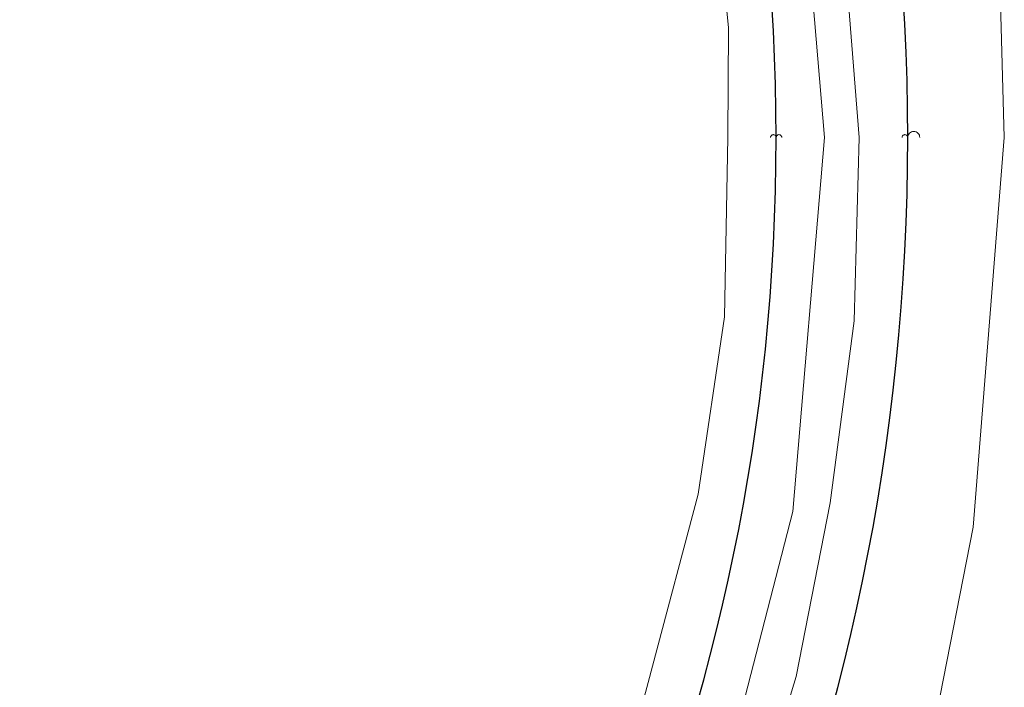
# Model space of a CAD drawing. Header units: inches. Extents: x 0 to 612, y 155 to 655.
# Tile 120 of 138: x 155 to 166, y 371 to 378. Entities that reach past the tile are written whole.
import ezdxf

# ---------------------------------------------------------------- set-up
doc = ezdxf.new("R2010")
doc.units = ezdxf.units.IN
doc.header["$MEASUREMENT"] = 0
doc.layers.add('Layer 1', color=7, linetype='Continuous')

# ---------------------------------------------------------------- blocks, each defined once
blk = doc.blocks.new('block 1466')
at = {"layer": 'Layer 1', "lineweight": 0}
for points in [[(163.097, 376.958)], [(163.097, 376.953)]]:
    blk.add_lwpolyline(points, dxfattribs=at)
blk.add_open_spline([(163.097, 376.953), (163.097, 376.953), (163.097, 376.958), (163.097, 376.958), (163.097, 376.958), (163.097, 376.953), (163.097, 376.953)], degree=3, knots=[0, 0, 0, 0, 1, 1, 1, 2, 2, 2, 2], dxfattribs=at)
blk = doc.blocks.new('block 1467')
at = {"layer": 'Layer 1', "lineweight": 0}
for points in [[(163.097, 376.958)], [(163.099, 376.964)]]:
    blk.add_lwpolyline(points, dxfattribs=at)
blk.add_open_spline([(163.097, 376.958), (163.097, 376.958), (163.099, 376.964), (163.099, 376.964), (163.099, 376.964), (163.097, 376.958), (163.097, 376.958)], degree=3, knots=[0, 0, 0, 0, 1, 1, 1, 2, 2, 2, 2], dxfattribs=at)
blk = doc.blocks.new('block 1468')
at = {"layer": 'Layer 1', "lineweight": 0}
for points in [[(163.099, 376.964)], [(163.101, 376.969)]]:
    blk.add_lwpolyline(points, dxfattribs=at)
blk.add_open_spline([(163.099, 376.964), (163.099, 376.964), (163.101, 376.969), (163.101, 376.969), (163.101, 376.969), (163.099, 376.964), (163.099, 376.964)], degree=3, knots=[0, 0, 0, 0, 1, 1, 1, 2, 2, 2, 2], dxfattribs=at)
blk = doc.blocks.new('block 1469')
at = {"layer": 'Layer 1', "lineweight": 0}
for points in [[(163.101, 376.969)], [(163.105, 376.974)]]:
    blk.add_lwpolyline(points, dxfattribs=at)
blk.add_open_spline([(163.101, 376.969), (163.101, 376.969), (163.105, 376.974), (163.105, 376.974), (163.105, 376.974), (163.101, 376.969), (163.101, 376.969)], degree=3, knots=[0, 0, 0, 0, 1, 1, 1, 2, 2, 2, 2], dxfattribs=at)
blk = doc.blocks.new('block 1470')
at = {"layer": 'Layer 1', "lineweight": 0}
for points in [[(163.105, 376.974)], [(163.109, 376.977)]]:
    blk.add_lwpolyline(points, dxfattribs=at)
blk.add_open_spline([(163.105, 376.974), (163.105, 376.974), (163.109, 376.977), (163.109, 376.977), (163.109, 376.977), (163.105, 376.974), (163.105, 376.974)], degree=3, knots=[0, 0, 0, 0, 1, 1, 1, 2, 2, 2, 2], dxfattribs=at)
blk = doc.blocks.new('block 1471')
at = {"layer": 'Layer 1', "lineweight": 0}
for points in [[(163.109, 376.977)], [(163.114, 376.979)]]:
    blk.add_lwpolyline(points, dxfattribs=at)
blk.add_open_spline([(163.109, 376.977), (163.109, 376.977), (163.114, 376.979), (163.114, 376.979), (163.114, 376.979), (163.109, 376.977), (163.109, 376.977)], degree=3, knots=[0, 0, 0, 0, 1, 1, 1, 2, 2, 2, 2], dxfattribs=at)
blk = doc.blocks.new('block 1472')
at = {"layer": 'Layer 1', "lineweight": 0}
for points in [[(163.114, 376.979)], [(163.12, 376.98)]]:
    blk.add_lwpolyline(points, dxfattribs=at)
blk.add_open_spline([(163.114, 376.979), (163.114, 376.979), (163.12, 376.98), (163.12, 376.98), (163.12, 376.98), (163.114, 376.979), (163.114, 376.979)], degree=3, knots=[0, 0, 0, 0, 1, 1, 1, 2, 2, 2, 2], dxfattribs=at)
blk = doc.blocks.new('block 1473')
at = {"layer": 'Layer 1', "lineweight": 0}
for points in [[(163.12, 376.98)], [(163.125, 376.982)]]:
    blk.add_lwpolyline(points, dxfattribs=at)
blk.add_open_spline([(163.12, 376.98), (163.12, 376.98), (163.125, 376.982), (163.125, 376.982), (163.125, 376.982), (163.12, 376.98), (163.12, 376.98)], degree=3, knots=[0, 0, 0, 0, 1, 1, 1, 2, 2, 2, 2], dxfattribs=at)
blk = doc.blocks.new('block 1474')
at = {"layer": 'Layer 1', "lineweight": 0}
for points in [[(163.125, 376.982)], [(163.131, 376.98)]]:
    blk.add_lwpolyline(points, dxfattribs=at)
blk.add_open_spline([(163.125, 376.982), (163.125, 376.982), (163.131, 376.98), (163.131, 376.98), (163.131, 376.98), (163.125, 376.982), (163.125, 376.982)], degree=3, knots=[0, 0, 0, 0, 1, 1, 1, 2, 2, 2, 2], dxfattribs=at)
blk = doc.blocks.new('block 1475')
at = {"layer": 'Layer 1', "lineweight": 0}
for points in [[(163.131, 376.98)], [(163.135, 376.979)]]:
    blk.add_lwpolyline(points, dxfattribs=at)
blk.add_open_spline([(163.131, 376.98), (163.131, 376.98), (163.135, 376.979), (163.135, 376.979), (163.135, 376.979), (163.131, 376.98), (163.131, 376.98)], degree=3, knots=[0, 0, 0, 0, 1, 1, 1, 2, 2, 2, 2], dxfattribs=at)
blk = doc.blocks.new('block 1476')
at = {"layer": 'Layer 1', "lineweight": 0}
for points in [[(163.135, 376.979)], [(163.142, 376.977)]]:
    blk.add_lwpolyline(points, dxfattribs=at)
blk.add_open_spline([(163.135, 376.979), (163.135, 376.979), (163.142, 376.977), (163.142, 376.977), (163.142, 376.977), (163.135, 376.979), (163.135, 376.979)], degree=3, knots=[0, 0, 0, 0, 1, 1, 1, 2, 2, 2, 2], dxfattribs=at)
blk = doc.blocks.new('block 1477')
at = {"layer": 'Layer 1', "lineweight": 0}
for points in [[(163.142, 376.977)], [(163.146, 376.974)]]:
    blk.add_lwpolyline(points, dxfattribs=at)
blk.add_open_spline([(163.142, 376.977), (163.142, 376.977), (163.146, 376.974), (163.146, 376.974), (163.146, 376.974), (163.142, 376.977), (163.142, 376.977)], degree=3, knots=[0, 0, 0, 0, 1, 1, 1, 2, 2, 2, 2], dxfattribs=at)
blk = doc.blocks.new('block 1478')
at = {"layer": 'Layer 1', "lineweight": 0}
for points in [[(163.146, 376.974)], [(163.148, 376.969)]]:
    blk.add_lwpolyline(points, dxfattribs=at)
blk.add_open_spline([(163.146, 376.974), (163.146, 376.974), (163.148, 376.969), (163.148, 376.969), (163.148, 376.969), (163.146, 376.974), (163.146, 376.974)], degree=3, knots=[0, 0, 0, 0, 1, 1, 1, 2, 2, 2, 2], dxfattribs=at)
blk = doc.blocks.new('block 1479')
at = {"layer": 'Layer 1', "lineweight": 0}
for points in [[(163.148, 376.969)], [(163.151, 376.964)]]:
    blk.add_lwpolyline(points, dxfattribs=at)
blk.add_open_spline([(163.148, 376.969), (163.148, 376.969), (163.151, 376.964), (163.151, 376.964), (163.151, 376.964), (163.148, 376.969), (163.148, 376.969)], degree=3, knots=[0, 0, 0, 0, 1, 1, 1, 2, 2, 2, 2], dxfattribs=at)
blk = doc.blocks.new('block 1480')
at = {"layer": 'Layer 1', "lineweight": 0}
for points in [[(163.151, 376.964)], [(163.153, 376.958)]]:
    blk.add_lwpolyline(points, dxfattribs=at)
blk.add_open_spline([(163.151, 376.964), (163.151, 376.964), (163.153, 376.958), (163.153, 376.958), (163.153, 376.958), (163.151, 376.964), (163.151, 376.964)], degree=3, knots=[0, 0, 0, 0, 1, 1, 1, 2, 2, 2, 2], dxfattribs=at)
blk = doc.blocks.new('block 1481')
at = {"layer": 'Layer 1', "lineweight": 0}
for points in [[(163.153, 376.958)], [(163.154, 376.953)]]:
    blk.add_lwpolyline(points, dxfattribs=at)
blk.add_open_spline([(163.153, 376.958), (163.153, 376.958), (163.154, 376.953), (163.154, 376.953), (163.154, 376.953), (163.153, 376.958), (163.153, 376.958)], degree=3, knots=[0, 0, 0, 0, 1, 1, 1, 2, 2, 2, 2], dxfattribs=at)
blk = doc.blocks.new('block 1465')
at = {"layer": 'Layer 1'}
for name in ['block 1467', 'block 1466', 'block 1468', 'block 1469', 'block 1470', 'block 1471', 'block 1472', 'block 1473', 'block 1474', 'block 1475', 'block 1476', 'block 1477', 'block 1478', 'block 1479', 'block 1480', 'block 1481']:
    blk.add_blockref(name, (0, 0), dxfattribs=at)
blk = doc.blocks.new('block 1464')
at = {"layer": 'Layer 1'}
blk.add_blockref('block 1465', (0, 0), dxfattribs=at)
blk = doc.blocks.new('block 1495')
at = {"layer": 'Layer 1', "lineweight": 0}
for points in [[(162.553, 379.208)], [(162.663, 378.083)]]:
    blk.add_lwpolyline(points, dxfattribs=at)
blk.add_open_spline([(162.553, 379.208), (162.553, 379.208), (162.663, 378.083), (162.663, 378.083), (162.663, 378.083), (162.553, 379.208), (162.553, 379.208)], degree=3, knots=[0, 0, 0, 0, 1, 1, 1, 2, 2, 2, 2], dxfattribs=at)
blk = doc.blocks.new('block 1496')
at = {"layer": 'Layer 1', "lineweight": 0}
for points in [[(162.663, 378.083)], [(162.656, 376.953)]]:
    blk.add_lwpolyline(points, dxfattribs=at)
blk.add_open_spline([(162.663, 378.083), (162.663, 378.083), (162.656, 376.953), (162.656, 376.953), (162.656, 376.953), (162.663, 378.083), (162.663, 378.083)], degree=3, knots=[0, 0, 0, 0, 1, 1, 1, 2, 2, 2, 2], dxfattribs=at)
blk = doc.blocks.new('block 1483')
at = {"layer": 'Layer 1'}
for name in ['block 1495', 'block 1496']:
    blk.add_blockref(name, (0, 0), dxfattribs=at)
blk = doc.blocks.new('block 1482')
at = {"layer": 'Layer 1'}
blk.add_blockref('block 1483', (0, 0), dxfattribs=at)
blk = doc.blocks.new('block 1542')
at = {"layer": 'Layer 1', "lineweight": 0}
for points in [[(162.656, 376.953)], [(162.623, 375.105)]]:
    blk.add_lwpolyline(points, dxfattribs=at)
blk.add_open_spline([(162.656, 376.953), (162.656, 376.953), (162.623, 375.105), (162.623, 375.105), (162.623, 375.105), (162.656, 376.953), (162.656, 376.953)], degree=3, knots=[0, 0, 0, 0, 1, 1, 1, 2, 2, 2, 2], dxfattribs=at)
blk = doc.blocks.new('block 1543')
at = {"layer": 'Layer 1', "lineweight": 0}
for points in [[(162.623, 375.105)], [(162.35, 373.277)]]:
    blk.add_lwpolyline(points, dxfattribs=at)
blk.add_open_spline([(162.623, 375.105), (162.623, 375.105), (162.35, 373.277), (162.35, 373.277), (162.35, 373.277), (162.623, 375.105), (162.623, 375.105)], degree=3, knots=[0, 0, 0, 0, 1, 1, 1, 2, 2, 2, 2], dxfattribs=at)
blk = doc.blocks.new('block 1544')
at = {"layer": 'Layer 1', "lineweight": 0}
for points in [[(162.35, 373.277)], [(161.41, 369.731)]]:
    blk.add_lwpolyline(points, dxfattribs=at)
blk.add_open_spline([(162.35, 373.277), (162.35, 373.277), (161.41, 369.731), (161.41, 369.731), (161.41, 369.731), (162.35, 373.277), (162.35, 373.277)], degree=3, knots=[0, 0, 0, 0, 1, 1, 1, 2, 2, 2, 2], dxfattribs=at)
blk = doc.blocks.new('block 1541')
at = {"layer": 'Layer 1'}
for name in ['block 1542', 'block 1543', 'block 1544']:
    blk.add_blockref(name, (0, 0), dxfattribs=at)
blk = doc.blocks.new('block 1540')
at = {"layer": 'Layer 1'}
blk.add_blockref('block 1541', (0, 0), dxfattribs=at)
blk = doc.blocks.new('block 1583')
at = {"layer": 'Layer 1', "color": 7, "lineweight": 25}
blk.add_open_spline([(141.594, 355.609), (153.501, 355.609), (163.154, 365.165), (163.154, 376.953), (163.154, 376.953), (163.154, 376.953), (163.154, 376.953), (163.154, 388.74), (153.501, 398.298), (141.594, 398.298), (141.594, 398.298), (141.594, 398.298), (141.594, 398.298), (141.594, 398.298), (141.594, 398.298), (141.594, 398.298)], degree=3, knots=[0, 0, 0, 0, 1, 1, 1, 2, 2, 2, 3, 3, 3, 4, 4, 4, 5, 5, 5, 5], dxfattribs=at)
blk = doc.blocks.new('block 1582')
at = {"layer": 'Layer 1'}
blk.add_blockref('block 1583', (0, 0), dxfattribs=at)
blk = doc.blocks.new('block 1581')
at = {"layer": 'Layer 1'}
blk.add_blockref('block 1582', (0, 0), dxfattribs=at)
blk = doc.blocks.new('block 2453')
at = {"layer": 'Layer 1', "lineweight": 0}
for points in [[(163.211, 376.958)], [(163.211, 376.953)]]:
    blk.add_lwpolyline(points, dxfattribs=at)
blk.add_open_spline([(163.211, 376.953), (163.211, 376.953), (163.211, 376.958), (163.211, 376.958), (163.211, 376.958), (163.211, 376.953), (163.211, 376.953)], degree=3, knots=[0, 0, 0, 0, 1, 1, 1, 2, 2, 2, 2], dxfattribs=at)
blk = doc.blocks.new('block 2454')
at = {"layer": 'Layer 1', "lineweight": 0}
for points in [[(163.209, 376.964)], [(163.211, 376.958)]]:
    blk.add_lwpolyline(points, dxfattribs=at)
blk.add_open_spline([(163.211, 376.958), (163.211, 376.958), (163.209, 376.964), (163.209, 376.964), (163.209, 376.964), (163.211, 376.958), (163.211, 376.958)], degree=3, knots=[0, 0, 0, 0, 1, 1, 1, 2, 2, 2, 2], dxfattribs=at)
blk = doc.blocks.new('block 2455')
at = {"layer": 'Layer 1', "lineweight": 0}
for points in [[(163.207, 376.969)], [(163.209, 376.964)]]:
    blk.add_lwpolyline(points, dxfattribs=at)
blk.add_open_spline([(163.209, 376.964), (163.209, 376.964), (163.207, 376.969), (163.207, 376.969), (163.207, 376.969), (163.209, 376.964), (163.209, 376.964)], degree=3, knots=[0, 0, 0, 0, 1, 1, 1, 2, 2, 2, 2], dxfattribs=at)
blk = doc.blocks.new('block 2456')
at = {"layer": 'Layer 1', "lineweight": 0}
for points in [[(163.202, 376.974)], [(163.207, 376.969)]]:
    blk.add_lwpolyline(points, dxfattribs=at)
blk.add_open_spline([(163.207, 376.969), (163.207, 376.969), (163.202, 376.974), (163.202, 376.974), (163.202, 376.974), (163.207, 376.969), (163.207, 376.969)], degree=3, knots=[0, 0, 0, 0, 1, 1, 1, 2, 2, 2, 2], dxfattribs=at)
blk = doc.blocks.new('block 2457')
at = {"layer": 'Layer 1', "lineweight": 0}
for points in [[(163.198, 376.977)], [(163.202, 376.974)]]:
    blk.add_lwpolyline(points, dxfattribs=at)
blk.add_open_spline([(163.202, 376.974), (163.202, 376.974), (163.198, 376.977), (163.198, 376.977), (163.198, 376.977), (163.202, 376.974), (163.202, 376.974)], degree=3, knots=[0, 0, 0, 0, 1, 1, 1, 2, 2, 2, 2], dxfattribs=at)
blk = doc.blocks.new('block 2458')
at = {"layer": 'Layer 1', "lineweight": 0}
for points in [[(163.194, 376.979)], [(163.198, 376.977)]]:
    blk.add_lwpolyline(points, dxfattribs=at)
blk.add_open_spline([(163.198, 376.977), (163.198, 376.977), (163.194, 376.979), (163.194, 376.979), (163.194, 376.979), (163.198, 376.977), (163.198, 376.977)], degree=3, knots=[0, 0, 0, 0, 1, 1, 1, 2, 2, 2, 2], dxfattribs=at)
blk = doc.blocks.new('block 2459')
at = {"layer": 'Layer 1', "lineweight": 0}
for points in [[(163.188, 376.98)], [(163.194, 376.979)]]:
    blk.add_lwpolyline(points, dxfattribs=at)
blk.add_open_spline([(163.194, 376.979), (163.194, 376.979), (163.188, 376.98), (163.188, 376.98), (163.188, 376.98), (163.194, 376.979), (163.194, 376.979)], degree=3, knots=[0, 0, 0, 0, 1, 1, 1, 2, 2, 2, 2], dxfattribs=at)
blk = doc.blocks.new('block 2460')
at = {"layer": 'Layer 1', "lineweight": 0}
for points in [[(163.183, 376.982)], [(163.188, 376.98)]]:
    blk.add_lwpolyline(points, dxfattribs=at)
blk.add_open_spline([(163.188, 376.98), (163.188, 376.98), (163.183, 376.982), (163.183, 376.982), (163.183, 376.982), (163.188, 376.98), (163.188, 376.98)], degree=3, knots=[0, 0, 0, 0, 1, 1, 1, 2, 2, 2, 2], dxfattribs=at)
blk = doc.blocks.new('block 2461')
at = {"layer": 'Layer 1', "lineweight": 0}
for points in [[(163.176, 376.98)], [(163.183, 376.982)]]:
    blk.add_lwpolyline(points, dxfattribs=at)
blk.add_open_spline([(163.183, 376.982), (163.183, 376.982), (163.176, 376.98), (163.176, 376.98), (163.176, 376.98), (163.183, 376.982), (163.183, 376.982)], degree=3, knots=[0, 0, 0, 0, 1, 1, 1, 2, 2, 2, 2], dxfattribs=at)
blk = doc.blocks.new('block 2462')
at = {"layer": 'Layer 1', "lineweight": 0}
for points in [[(163.172, 376.979)], [(163.176, 376.98)]]:
    blk.add_lwpolyline(points, dxfattribs=at)
blk.add_open_spline([(163.176, 376.98), (163.176, 376.98), (163.172, 376.979), (163.172, 376.979), (163.172, 376.979), (163.176, 376.98), (163.176, 376.98)], degree=3, knots=[0, 0, 0, 0, 1, 1, 1, 2, 2, 2, 2], dxfattribs=at)
blk = doc.blocks.new('block 2463')
at = {"layer": 'Layer 1', "lineweight": 0}
for points in [[(163.167, 376.977)], [(163.172, 376.979)]]:
    blk.add_lwpolyline(points, dxfattribs=at)
blk.add_open_spline([(163.172, 376.979), (163.172, 376.979), (163.167, 376.977), (163.167, 376.977), (163.167, 376.977), (163.172, 376.979), (163.172, 376.979)], degree=3, knots=[0, 0, 0, 0, 1, 1, 1, 2, 2, 2, 2], dxfattribs=at)
blk = doc.blocks.new('block 2464')
at = {"layer": 'Layer 1', "lineweight": 0}
for points in [[(163.163, 376.974)], [(163.167, 376.977)]]:
    blk.add_lwpolyline(points, dxfattribs=at)
blk.add_open_spline([(163.167, 376.977), (163.167, 376.977), (163.163, 376.974), (163.163, 376.974), (163.163, 376.974), (163.167, 376.977), (163.167, 376.977)], degree=3, knots=[0, 0, 0, 0, 1, 1, 1, 2, 2, 2, 2], dxfattribs=at)
blk = doc.blocks.new('block 2465')
at = {"layer": 'Layer 1', "lineweight": 0}
for points in [[(163.159, 376.969)], [(163.163, 376.974)]]:
    blk.add_lwpolyline(points, dxfattribs=at)
blk.add_open_spline([(163.163, 376.974), (163.163, 376.974), (163.159, 376.969), (163.159, 376.969), (163.159, 376.969), (163.163, 376.974), (163.163, 376.974)], degree=3, knots=[0, 0, 0, 0, 1, 1, 1, 2, 2, 2, 2], dxfattribs=at)
blk = doc.blocks.new('block 2466')
at = {"layer": 'Layer 1', "lineweight": 0}
for points in [[(163.156, 376.964)], [(163.159, 376.969)]]:
    blk.add_lwpolyline(points, dxfattribs=at)
blk.add_open_spline([(163.159, 376.969), (163.159, 376.969), (163.156, 376.964), (163.156, 376.964), (163.156, 376.964), (163.159, 376.969), (163.159, 376.969)], degree=3, knots=[0, 0, 0, 0, 1, 1, 1, 2, 2, 2, 2], dxfattribs=at)
blk = doc.blocks.new('block 2467')
at = {"layer": 'Layer 1', "lineweight": 0}
for points in [[(163.155, 376.958)], [(163.156, 376.964)]]:
    blk.add_lwpolyline(points, dxfattribs=at)
blk.add_open_spline([(163.156, 376.964), (163.156, 376.964), (163.155, 376.958), (163.155, 376.958), (163.155, 376.958), (163.156, 376.964), (163.156, 376.964)], degree=3, knots=[0, 0, 0, 0, 1, 1, 1, 2, 2, 2, 2], dxfattribs=at)
blk = doc.blocks.new('block 2468')
at = {"layer": 'Layer 1', "lineweight": 0}
for points in [[(163.154, 376.953)], [(163.155, 376.958)]]:
    blk.add_lwpolyline(points, dxfattribs=at)
blk.add_open_spline([(163.155, 376.958), (163.155, 376.958), (163.154, 376.953), (163.154, 376.953), (163.154, 376.953), (163.155, 376.958), (163.155, 376.958)], degree=3, knots=[0, 0, 0, 0, 1, 1, 1, 2, 2, 2, 2], dxfattribs=at)
blk = doc.blocks.new('block 2452')
at = {"layer": 'Layer 1'}
for name in ['block 2468', 'block 2467', 'block 2466', 'block 2465', 'block 2464', 'block 2463', 'block 2462', 'block 2461', 'block 2460', 'block 2459', 'block 2458', 'block 2457', 'block 2456', 'block 2455', 'block 2454', 'block 2453']:
    blk.add_blockref(name, (0, 0), dxfattribs=at)
blk = doc.blocks.new('block 2451')
at = {"layer": 'Layer 1'}
blk.add_blockref('block 2452', (0, 0), dxfattribs=at)
blk = doc.blocks.new('block 2471')
at = {"layer": 'Layer 1', "lineweight": 0}
for points in [[(163.652, 376.953)], [(163.325, 373.1)]]:
    blk.add_lwpolyline(points, dxfattribs=at)
blk.add_open_spline([(163.652, 376.953), (163.652, 376.953), (163.325, 373.1), (163.325, 373.1), (163.325, 373.1), (163.652, 376.953), (163.652, 376.953)], degree=3, knots=[0, 0, 0, 0, 1, 1, 1, 2, 2, 2, 2], dxfattribs=at)
blk = doc.blocks.new('block 2472')
at = {"layer": 'Layer 1', "lineweight": 0}
for points in [[(163.325, 373.1)], [(162.37, 369.394)]]:
    blk.add_lwpolyline(points, dxfattribs=at)
blk.add_open_spline([(163.325, 373.1), (163.325, 373.1), (162.37, 369.394), (162.37, 369.394), (162.37, 369.394), (163.325, 373.1), (163.325, 373.1)], degree=3, knots=[0, 0, 0, 0, 1, 1, 1, 2, 2, 2, 2], dxfattribs=at)
blk = doc.blocks.new('block 2470')
at = {"layer": 'Layer 1'}
for name in ['block 2471', 'block 2472']:
    blk.add_blockref(name, (0, 0), dxfattribs=at)
blk = doc.blocks.new('block 2469')
at = {"layer": 'Layer 1'}
blk.add_blockref('block 2470', (0, 0), dxfattribs=at)
blk = doc.blocks.new('block 2526')
at = {"layer": 'Layer 1', "lineweight": 0}
for points in [[(163.325, 380.807)], [(163.652, 376.953)]]:
    blk.add_lwpolyline(points, dxfattribs=at)
blk.add_open_spline([(163.325, 380.807), (163.325, 380.807), (163.652, 376.953), (163.652, 376.953), (163.652, 376.953), (163.325, 380.807), (163.325, 380.807)], degree=3, knots=[0, 0, 0, 0, 1, 1, 1, 2, 2, 2, 2], dxfattribs=at)
blk = doc.blocks.new('block 2508')
at = {"layer": 'Layer 1'}
blk.add_blockref('block 2526', (0, 0), dxfattribs=at)
blk = doc.blocks.new('block 2507')
at = {"layer": 'Layer 1'}
blk.add_blockref('block 2508', (0, 0), dxfattribs=at)
blk = doc.blocks.new('block 2529')
at = {"layer": 'Layer 1', "lineweight": 0}
for points in [[(164.011, 376.953)], [(163.959, 375.062)]]:
    blk.add_lwpolyline(points, dxfattribs=at)
blk.add_open_spline([(164.011, 376.953), (164.011, 376.953), (163.959, 375.062), (163.959, 375.062), (163.959, 375.062), (164.011, 376.953), (164.011, 376.953)], degree=3, knots=[0, 0, 0, 0, 1, 1, 1, 2, 2, 2, 2], dxfattribs=at)
blk = doc.blocks.new('block 2530')
at = {"layer": 'Layer 1', "lineweight": 0}
for points in [[(163.959, 375.062)], [(163.709, 373.188)]]:
    blk.add_lwpolyline(points, dxfattribs=at)
blk.add_open_spline([(163.959, 375.062), (163.959, 375.062), (163.709, 373.188), (163.709, 373.188), (163.709, 373.188), (163.959, 375.062), (163.959, 375.062)], degree=3, knots=[0, 0, 0, 0, 1, 1, 1, 2, 2, 2, 2], dxfattribs=at)
blk = doc.blocks.new('block 2531')
at = {"layer": 'Layer 1', "lineweight": 0}
for points in [[(163.709, 373.188)], [(163.36, 371.4)]]:
    blk.add_lwpolyline(points, dxfattribs=at)
blk.add_open_spline([(163.709, 373.188), (163.709, 373.188), (163.36, 371.4), (163.36, 371.4), (163.36, 371.4), (163.709, 373.188), (163.709, 373.188)], degree=3, knots=[0, 0, 0, 0, 1, 1, 1, 2, 2, 2, 2], dxfattribs=at)
blk = doc.blocks.new('block 2532')
at = {"layer": 'Layer 1', "lineweight": 0}
for points in [[(163.36, 371.4)], [(162.831, 369.656)]]:
    blk.add_lwpolyline(points, dxfattribs=at)
blk.add_open_spline([(163.36, 371.4), (163.36, 371.4), (162.831, 369.656), (162.831, 369.656), (162.831, 369.656), (163.36, 371.4), (163.36, 371.4)], degree=3, knots=[0, 0, 0, 0, 1, 1, 1, 2, 2, 2, 2], dxfattribs=at)
blk = doc.blocks.new('block 2528')
at = {"layer": 'Layer 1'}
for name in ['block 2529', 'block 2530', 'block 2531', 'block 2532']:
    blk.add_blockref(name, (0, 0), dxfattribs=at)
blk = doc.blocks.new('block 2527')
at = {"layer": 'Layer 1'}
blk.add_blockref('block 2528', (0, 0), dxfattribs=at)
blk = doc.blocks.new('block 2584')
at = {"layer": 'Layer 1', "lineweight": 0}
for points in [[(163.709, 380.718)], [(164.011, 376.953)]]:
    blk.add_lwpolyline(points, dxfattribs=at)
blk.add_open_spline([(163.709, 380.718), (163.709, 380.718), (164.011, 376.953), (164.011, 376.953), (164.011, 376.953), (163.709, 380.718), (163.709, 380.718)], degree=3, knots=[0, 0, 0, 0, 1, 1, 1, 2, 2, 2, 2], dxfattribs=at)
blk = doc.blocks.new('block 2557')
at = {"layer": 'Layer 1'}
blk.add_blockref('block 2584', (0, 0), dxfattribs=at)
blk = doc.blocks.new('block 2556')
at = {"layer": 'Layer 1'}
blk.add_blockref('block 2557', (0, 0), dxfattribs=at)
blk = doc.blocks.new('block 2605')
at = {"layer": 'Layer 1', "color": 7, "lineweight": 25}
blk.add_open_spline([(141.594, 354.268), (154.25, 354.268), (164.51, 364.424), (164.51, 376.953), (164.51, 376.953), (164.51, 376.953), (164.51, 376.953), (164.51, 389.481), (154.25, 399.639), (141.594, 399.639), (141.594, 399.639), (141.594, 399.639), (141.594, 399.639), (141.594, 399.639), (141.594, 399.639), (141.594, 399.639)], degree=3, knots=[0, 0, 0, 0, 1, 1, 1, 2, 2, 2, 3, 3, 3, 4, 4, 4, 5, 5, 5, 5], dxfattribs=at)
blk = doc.blocks.new('block 2604')
at = {"layer": 'Layer 1'}
blk.add_blockref('block 2605', (0, 0), dxfattribs=at)
blk = doc.blocks.new('block 2603')
at = {"layer": 'Layer 1'}
blk.add_blockref('block 2604', (0, 0), dxfattribs=at)
blk = doc.blocks.new('block 2608')
at = {"layer": 'Layer 1', "lineweight": 0}
for points in [[(164.451, 376.958)], [(164.451, 376.953)]]:
    blk.add_lwpolyline(points, dxfattribs=at)
blk.add_open_spline([(164.451, 376.953), (164.451, 376.953), (164.451, 376.958), (164.451, 376.958), (164.451, 376.958), (164.451, 376.953), (164.451, 376.953)], degree=3, knots=[0, 0, 0, 0, 1, 1, 1, 2, 2, 2, 2], dxfattribs=at)
blk = doc.blocks.new('block 2609')
at = {"layer": 'Layer 1', "lineweight": 0}
for points in [[(164.451, 376.958)], [(164.454, 376.964)]]:
    blk.add_lwpolyline(points, dxfattribs=at)
blk.add_open_spline([(164.451, 376.958), (164.451, 376.958), (164.454, 376.964), (164.454, 376.964), (164.454, 376.964), (164.451, 376.958), (164.451, 376.958)], degree=3, knots=[0, 0, 0, 0, 1, 1, 1, 2, 2, 2, 2], dxfattribs=at)
blk = doc.blocks.new('block 2610')
at = {"layer": 'Layer 1', "lineweight": 0}
for points in [[(164.454, 376.964)], [(164.456, 376.969)]]:
    blk.add_lwpolyline(points, dxfattribs=at)
blk.add_open_spline([(164.454, 376.964), (164.454, 376.964), (164.456, 376.969), (164.456, 376.969), (164.456, 376.969), (164.454, 376.964), (164.454, 376.964)], degree=3, knots=[0, 0, 0, 0, 1, 1, 1, 2, 2, 2, 2], dxfattribs=at)
blk = doc.blocks.new('block 2611')
at = {"layer": 'Layer 1', "lineweight": 0}
for points in [[(164.456, 376.969)], [(164.46, 376.974)]]:
    blk.add_lwpolyline(points, dxfattribs=at)
blk.add_open_spline([(164.456, 376.969), (164.456, 376.969), (164.46, 376.974), (164.46, 376.974), (164.46, 376.974), (164.456, 376.969), (164.456, 376.969)], degree=3, knots=[0, 0, 0, 0, 1, 1, 1, 2, 2, 2, 2], dxfattribs=at)
blk = doc.blocks.new('block 2612')
at = {"layer": 'Layer 1', "lineweight": 0}
for points in [[(164.46, 376.974)], [(164.464, 376.977)]]:
    blk.add_lwpolyline(points, dxfattribs=at)
blk.add_open_spline([(164.46, 376.974), (164.46, 376.974), (164.464, 376.977), (164.464, 376.977), (164.464, 376.977), (164.46, 376.974), (164.46, 376.974)], degree=3, knots=[0, 0, 0, 0, 1, 1, 1, 2, 2, 2, 2], dxfattribs=at)
blk = doc.blocks.new('block 2613')
at = {"layer": 'Layer 1', "lineweight": 0}
for points in [[(164.464, 376.977)], [(164.469, 376.979)]]:
    blk.add_lwpolyline(points, dxfattribs=at)
blk.add_open_spline([(164.464, 376.977), (164.464, 376.977), (164.469, 376.979), (164.469, 376.979), (164.469, 376.979), (164.464, 376.977), (164.464, 376.977)], degree=3, knots=[0, 0, 0, 0, 1, 1, 1, 2, 2, 2, 2], dxfattribs=at)
blk = doc.blocks.new('block 2614')
at = {"layer": 'Layer 1', "lineweight": 0}
for points in [[(164.469, 376.979)], [(164.475, 376.98)]]:
    blk.add_lwpolyline(points, dxfattribs=at)
blk.add_open_spline([(164.469, 376.979), (164.469, 376.979), (164.475, 376.98), (164.475, 376.98), (164.475, 376.98), (164.469, 376.979), (164.469, 376.979)], degree=3, knots=[0, 0, 0, 0, 1, 1, 1, 2, 2, 2, 2], dxfattribs=at)
blk = doc.blocks.new('block 2615')
at = {"layer": 'Layer 1', "lineweight": 0}
for points in [[(164.475, 376.98)], [(164.48, 376.982)]]:
    blk.add_lwpolyline(points, dxfattribs=at)
blk.add_open_spline([(164.475, 376.98), (164.475, 376.98), (164.48, 376.982), (164.48, 376.982), (164.48, 376.982), (164.475, 376.98), (164.475, 376.98)], degree=3, knots=[0, 0, 0, 0, 1, 1, 1, 2, 2, 2, 2], dxfattribs=at)
blk = doc.blocks.new('block 2616')
at = {"layer": 'Layer 1', "lineweight": 0}
for points in [[(164.48, 376.982)], [(164.486, 376.98)]]:
    blk.add_lwpolyline(points, dxfattribs=at)
blk.add_open_spline([(164.48, 376.982), (164.48, 376.982), (164.486, 376.98), (164.486, 376.98), (164.486, 376.98), (164.48, 376.982), (164.48, 376.982)], degree=3, knots=[0, 0, 0, 0, 1, 1, 1, 2, 2, 2, 2], dxfattribs=at)
blk = doc.blocks.new('block 2617')
at = {"layer": 'Layer 1', "lineweight": 0}
for points in [[(164.486, 376.98)], [(164.491, 376.979)]]:
    blk.add_lwpolyline(points, dxfattribs=at)
blk.add_open_spline([(164.486, 376.98), (164.486, 376.98), (164.491, 376.979), (164.491, 376.979), (164.491, 376.979), (164.486, 376.98), (164.486, 376.98)], degree=3, knots=[0, 0, 0, 0, 1, 1, 1, 2, 2, 2, 2], dxfattribs=at)
blk = doc.blocks.new('block 2618')
at = {"layer": 'Layer 1', "lineweight": 0}
for points in [[(164.491, 376.979)], [(164.497, 376.977)]]:
    blk.add_lwpolyline(points, dxfattribs=at)
blk.add_open_spline([(164.491, 376.979), (164.491, 376.979), (164.497, 376.977), (164.497, 376.977), (164.497, 376.977), (164.491, 376.979), (164.491, 376.979)], degree=3, knots=[0, 0, 0, 0, 1, 1, 1, 2, 2, 2, 2], dxfattribs=at)
blk = doc.blocks.new('block 2619')
at = {"layer": 'Layer 1', "lineweight": 0}
for points in [[(164.497, 376.977)], [(164.501, 376.974)]]:
    blk.add_lwpolyline(points, dxfattribs=at)
blk.add_open_spline([(164.497, 376.977), (164.497, 376.977), (164.501, 376.974), (164.501, 376.974), (164.501, 376.974), (164.497, 376.977), (164.497, 376.977)], degree=3, knots=[0, 0, 0, 0, 1, 1, 1, 2, 2, 2, 2], dxfattribs=at)
blk = doc.blocks.new('block 2620')
at = {"layer": 'Layer 1', "lineweight": 0}
for points in [[(164.501, 376.974)], [(164.504, 376.969)]]:
    blk.add_lwpolyline(points, dxfattribs=at)
blk.add_open_spline([(164.501, 376.974), (164.501, 376.974), (164.504, 376.969), (164.504, 376.969), (164.504, 376.969), (164.501, 376.974), (164.501, 376.974)], degree=3, knots=[0, 0, 0, 0, 1, 1, 1, 2, 2, 2, 2], dxfattribs=at)
blk = doc.blocks.new('block 2621')
at = {"layer": 'Layer 1', "lineweight": 0}
for points in [[(164.504, 376.969)], [(164.507, 376.964)]]:
    blk.add_lwpolyline(points, dxfattribs=at)
blk.add_open_spline([(164.504, 376.969), (164.504, 376.969), (164.507, 376.964), (164.507, 376.964), (164.507, 376.964), (164.504, 376.969), (164.504, 376.969)], degree=3, knots=[0, 0, 0, 0, 1, 1, 1, 2, 2, 2, 2], dxfattribs=at)
blk = doc.blocks.new('block 2622')
at = {"layer": 'Layer 1', "lineweight": 0}
for points in [[(164.507, 376.964)], [(164.508, 376.958)]]:
    blk.add_lwpolyline(points, dxfattribs=at)
blk.add_open_spline([(164.507, 376.964), (164.507, 376.964), (164.508, 376.958), (164.508, 376.958), (164.508, 376.958), (164.507, 376.964), (164.507, 376.964)], degree=3, knots=[0, 0, 0, 0, 1, 1, 1, 2, 2, 2, 2], dxfattribs=at)
blk = doc.blocks.new('block 2623')
at = {"layer": 'Layer 1', "lineweight": 0}
for points in [[(164.508, 376.958)], [(164.51, 376.953)]]:
    blk.add_lwpolyline(points, dxfattribs=at)
blk.add_open_spline([(164.508, 376.958), (164.508, 376.958), (164.51, 376.953), (164.51, 376.953), (164.51, 376.953), (164.508, 376.958), (164.508, 376.958)], degree=3, knots=[0, 0, 0, 0, 1, 1, 1, 2, 2, 2, 2], dxfattribs=at)
blk = doc.blocks.new('block 2607')
at = {"layer": 'Layer 1'}
for name in ['block 2609', 'block 2608', 'block 2610', 'block 2611', 'block 2612', 'block 2613', 'block 2614', 'block 2615', 'block 2616', 'block 2617', 'block 2618', 'block 2619', 'block 2620', 'block 2621', 'block 2622', 'block 2623']:
    blk.add_blockref(name, (0, 0), dxfattribs=at)
blk = doc.blocks.new('block 2606')
at = {"layer": 'Layer 1'}
blk.add_blockref('block 2607', (0, 0), dxfattribs=at)
blk = doc.blocks.new('block 2626')
at = {"layer": 'Layer 1', "color": 7, "lineweight": 25}
blk.add_open_spline([(141.594, 354.268), (154.25, 354.268), (164.51, 364.424), (164.51, 376.953), (164.51, 376.953), (164.51, 376.953), (164.51, 376.953), (164.51, 389.481), (154.25, 399.639), (141.594, 399.639), (141.594, 399.639), (141.594, 399.639), (141.594, 399.639), (141.594, 399.639), (141.594, 399.639), (141.594, 399.639)], degree=3, knots=[0, 0, 0, 0, 1, 1, 1, 2, 2, 2, 3, 3, 3, 4, 4, 4, 5, 5, 5, 5], dxfattribs=at)
blk = doc.blocks.new('block 2625')
at = {"layer": 'Layer 1'}
blk.add_blockref('block 2626', (0, 0), dxfattribs=at)
blk = doc.blocks.new('block 2624')
at = {"layer": 'Layer 1'}
blk.add_blockref('block 2625', (0, 0), dxfattribs=at)
blk = doc.blocks.new('block 4663')
at = {"layer": 'Layer 1', "lineweight": 0}
for points in [[(164.632, 376.965)], [(164.635, 376.953)]]:
    blk.add_lwpolyline(points, dxfattribs=at)
blk.add_open_spline([(164.635, 376.953), (164.635, 376.953), (164.632, 376.965), (164.632, 376.965), (164.632, 376.965), (164.635, 376.953), (164.635, 376.953)], degree=3, knots=[0, 0, 0, 0, 1, 1, 1, 2, 2, 2, 2], dxfattribs=at)
blk = doc.blocks.new('block 4664')
at = {"layer": 'Layer 1', "lineweight": 0}
for points in [[(164.63, 376.977)], [(164.632, 376.965)]]:
    blk.add_lwpolyline(points, dxfattribs=at)
blk.add_open_spline([(164.632, 376.965), (164.632, 376.965), (164.63, 376.977), (164.63, 376.977), (164.63, 376.977), (164.632, 376.965), (164.632, 376.965)], degree=3, knots=[0, 0, 0, 0, 1, 1, 1, 2, 2, 2, 2], dxfattribs=at)
blk = doc.blocks.new('block 4665')
at = {"layer": 'Layer 1', "lineweight": 0}
for points in [[(164.624, 376.987)], [(164.63, 376.977)]]:
    blk.add_lwpolyline(points, dxfattribs=at)
blk.add_open_spline([(164.63, 376.977), (164.63, 376.977), (164.624, 376.987), (164.624, 376.987), (164.624, 376.987), (164.63, 376.977), (164.63, 376.977)], degree=3, knots=[0, 0, 0, 0, 1, 1, 1, 2, 2, 2, 2], dxfattribs=at)
blk = doc.blocks.new('block 4666')
at = {"layer": 'Layer 1', "lineweight": 0}
for points in [[(164.615, 376.997)], [(164.624, 376.987)]]:
    blk.add_lwpolyline(points, dxfattribs=at)
blk.add_open_spline([(164.624, 376.987), (164.624, 376.987), (164.615, 376.997), (164.615, 376.997), (164.615, 376.997), (164.624, 376.987), (164.624, 376.987)], degree=3, knots=[0, 0, 0, 0, 1, 1, 1, 2, 2, 2, 2], dxfattribs=at)
blk = doc.blocks.new('block 4667')
at = {"layer": 'Layer 1', "lineweight": 0}
for points in [[(164.606, 377.005)], [(164.615, 376.997)]]:
    blk.add_lwpolyline(points, dxfattribs=at)
blk.add_open_spline([(164.615, 376.997), (164.615, 376.997), (164.606, 377.005), (164.606, 377.005), (164.606, 377.005), (164.615, 376.997), (164.615, 376.997)], degree=3, knots=[0, 0, 0, 0, 1, 1, 1, 2, 2, 2, 2], dxfattribs=at)
blk = doc.blocks.new('block 4668')
at = {"layer": 'Layer 1', "lineweight": 0}
for points in [[(164.596, 377.011)], [(164.606, 377.005)]]:
    blk.add_lwpolyline(points, dxfattribs=at)
blk.add_open_spline([(164.606, 377.005), (164.606, 377.005), (164.596, 377.011), (164.596, 377.011), (164.596, 377.011), (164.606, 377.005), (164.606, 377.005)], degree=3, knots=[0, 0, 0, 0, 1, 1, 1, 2, 2, 2, 2], dxfattribs=at)
blk = doc.blocks.new('block 4669')
at = {"layer": 'Layer 1', "lineweight": 0}
for points in [[(164.584, 377.015)], [(164.596, 377.011)]]:
    blk.add_lwpolyline(points, dxfattribs=at)
blk.add_open_spline([(164.596, 377.011), (164.596, 377.011), (164.584, 377.015), (164.584, 377.015), (164.584, 377.015), (164.596, 377.011), (164.596, 377.011)], degree=3, knots=[0, 0, 0, 0, 1, 1, 1, 2, 2, 2, 2], dxfattribs=at)
blk = doc.blocks.new('block 4670')
at = {"layer": 'Layer 1', "lineweight": 0}
for points in [[(164.572, 377.016)], [(164.584, 377.015)]]:
    blk.add_lwpolyline(points, dxfattribs=at)
blk.add_open_spline([(164.584, 377.015), (164.584, 377.015), (164.572, 377.016), (164.572, 377.016), (164.572, 377.016), (164.584, 377.015), (164.584, 377.015)], degree=3, knots=[0, 0, 0, 0, 1, 1, 1, 2, 2, 2, 2], dxfattribs=at)
blk = doc.blocks.new('block 4671')
at = {"layer": 'Layer 1', "lineweight": 0}
for points in [[(164.559, 377.015)], [(164.572, 377.016)]]:
    blk.add_lwpolyline(points, dxfattribs=at)
blk.add_open_spline([(164.572, 377.016), (164.572, 377.016), (164.559, 377.015), (164.559, 377.015), (164.559, 377.015), (164.572, 377.016), (164.572, 377.016)], degree=3, knots=[0, 0, 0, 0, 1, 1, 1, 2, 2, 2, 2], dxfattribs=at)
blk = doc.blocks.new('block 4672')
at = {"layer": 'Layer 1', "lineweight": 0}
for points in [[(164.548, 377.011)], [(164.559, 377.015)]]:
    blk.add_lwpolyline(points, dxfattribs=at)
blk.add_open_spline([(164.559, 377.015), (164.559, 377.015), (164.548, 377.011), (164.548, 377.011), (164.548, 377.011), (164.559, 377.015), (164.559, 377.015)], degree=3, knots=[0, 0, 0, 0, 1, 1, 1, 2, 2, 2, 2], dxfattribs=at)
blk = doc.blocks.new('block 4673')
at = {"layer": 'Layer 1', "lineweight": 0}
for points in [[(164.538, 377.005)], [(164.548, 377.011)]]:
    blk.add_lwpolyline(points, dxfattribs=at)
blk.add_open_spline([(164.548, 377.011), (164.548, 377.011), (164.538, 377.005), (164.538, 377.005), (164.538, 377.005), (164.548, 377.011), (164.548, 377.011)], degree=3, knots=[0, 0, 0, 0, 1, 1, 1, 2, 2, 2, 2], dxfattribs=at)
blk = doc.blocks.new('block 4674')
at = {"layer": 'Layer 1', "lineweight": 0}
for points in [[(164.527, 376.997)], [(164.538, 377.005)]]:
    blk.add_lwpolyline(points, dxfattribs=at)
blk.add_open_spline([(164.538, 377.005), (164.538, 377.005), (164.527, 376.997), (164.527, 376.997), (164.527, 376.997), (164.538, 377.005), (164.538, 377.005)], degree=3, knots=[0, 0, 0, 0, 1, 1, 1, 2, 2, 2, 2], dxfattribs=at)
blk = doc.blocks.new('block 4675')
at = {"layer": 'Layer 1', "lineweight": 0}
for points in [[(164.521, 376.987)], [(164.527, 376.997)]]:
    blk.add_lwpolyline(points, dxfattribs=at)
blk.add_open_spline([(164.527, 376.997), (164.527, 376.997), (164.521, 376.987), (164.521, 376.987), (164.521, 376.987), (164.527, 376.997), (164.527, 376.997)], degree=3, knots=[0, 0, 0, 0, 1, 1, 1, 2, 2, 2, 2], dxfattribs=at)
blk = doc.blocks.new('block 4676')
at = {"layer": 'Layer 1', "lineweight": 0}
for points in [[(164.514, 376.977)], [(164.521, 376.987)]]:
    blk.add_lwpolyline(points, dxfattribs=at)
blk.add_open_spline([(164.521, 376.987), (164.521, 376.987), (164.514, 376.977), (164.514, 376.977), (164.514, 376.977), (164.521, 376.987), (164.521, 376.987)], degree=3, knots=[0, 0, 0, 0, 1, 1, 1, 2, 2, 2, 2], dxfattribs=at)
blk = doc.blocks.new('block 4677')
at = {"layer": 'Layer 1', "lineweight": 0}
for points in [[(164.51, 376.965)], [(164.514, 376.977)]]:
    blk.add_lwpolyline(points, dxfattribs=at)
blk.add_open_spline([(164.514, 376.977), (164.514, 376.977), (164.51, 376.965), (164.51, 376.965), (164.51, 376.965), (164.514, 376.977), (164.514, 376.977)], degree=3, knots=[0, 0, 0, 0, 1, 1, 1, 2, 2, 2, 2], dxfattribs=at)
blk = doc.blocks.new('block 4678')
at = {"layer": 'Layer 1', "lineweight": 0}
for points in [[(164.51, 376.965)], [(164.51, 376.953)]]:
    blk.add_lwpolyline(points, dxfattribs=at)
blk.add_open_spline([(164.51, 376.965), (164.51, 376.965), (164.51, 376.953), (164.51, 376.953), (164.51, 376.953), (164.51, 376.965), (164.51, 376.965)], degree=3, knots=[0, 0, 0, 0, 1, 1, 1, 2, 2, 2, 2], dxfattribs=at)
blk = doc.blocks.new('block 4662')
at = {"layer": 'Layer 1'}
for name in ['block 4677', 'block 4678', 'block 4676', 'block 4675', 'block 4674', 'block 4673', 'block 4672', 'block 4671', 'block 4670', 'block 4669', 'block 4668', 'block 4667', 'block 4666', 'block 4665', 'block 4664', 'block 4663']:
    blk.add_blockref(name, (0, 0), dxfattribs=at)
blk = doc.blocks.new('block 4661')
at = {"layer": 'Layer 1'}
blk.add_blockref('block 4662', (0, 0), dxfattribs=at)
blk = doc.blocks.new('block 4699')
at = {"layer": 'Layer 1', "lineweight": 0}
for points in [[(165.45, 378.969)], [(165.505, 376.953)]]:
    blk.add_lwpolyline(points, dxfattribs=at)
blk.add_open_spline([(165.505, 376.953), (165.505, 376.953), (165.45, 378.969), (165.45, 378.969), (165.45, 378.969), (165.505, 376.953), (165.505, 376.953)], degree=3, knots=[0, 0, 0, 0, 1, 1, 1, 2, 2, 2, 2], dxfattribs=at)
blk = doc.blocks.new('block 4698')
at = {"layer": 'Layer 1'}
blk.add_blockref('block 4699', (0, 0), dxfattribs=at)
blk = doc.blocks.new('block 4697')
at = {"layer": 'Layer 1'}
blk.add_blockref('block 4698', (0, 0), dxfattribs=at)
blk = doc.blocks.new('block 4753')
at = {"layer": 'Layer 1', "lineweight": 0}
for points in [[(165.185, 372.937)], [(164.811, 371.029)]]:
    blk.add_lwpolyline(points, dxfattribs=at)
blk.add_open_spline([(164.811, 371.029), (164.811, 371.029), (165.185, 372.937), (165.185, 372.937), (165.185, 372.937), (164.811, 371.029), (164.811, 371.029)], degree=3, knots=[0, 0, 0, 0, 1, 1, 1, 2, 2, 2, 2], dxfattribs=at)
blk = doc.blocks.new('block 4754')
at = {"layer": 'Layer 1', "lineweight": 0}
for points in [[(165.505, 376.953)], [(165.185, 372.937)]]:
    blk.add_lwpolyline(points, dxfattribs=at)
blk.add_open_spline([(165.185, 372.937), (165.185, 372.937), (165.505, 376.953), (165.505, 376.953), (165.505, 376.953), (165.185, 372.937), (165.185, 372.937)], degree=3, knots=[0, 0, 0, 0, 1, 1, 1, 2, 2, 2, 2], dxfattribs=at)
blk = doc.blocks.new('block 4727')
at = {"layer": 'Layer 1'}
for name in ['block 4754', 'block 4753']:
    blk.add_blockref(name, (0, 0), dxfattribs=at)
blk = doc.blocks.new('block 4726')
at = {"layer": 'Layer 1'}
blk.add_blockref('block 4727', (0, 0), dxfattribs=at)
blk = doc.blocks.new('block 921')
at = {"layer": 'Layer 1'}
for name in ['block 4697', 'block 2556', 'block 2603', 'block 2624', 'block 2507', 'block 1581', 'block 1482', 'block 4726', 'block 2527', 'block 2469', 'block 1540', 'block 1464', 'block 2451', 'block 2606', 'block 4661']:
    blk.add_blockref(name, (0, 0), dxfattribs=at)
blk = doc.blocks.new('block 920')
at = {"layer": 'Layer 1'}
blk.add_blockref('block 921', (0, 0), dxfattribs=at)
blk = doc.blocks.new('block 2')
at = {"layer": 'Layer 1'}
blk.add_blockref('block 920', (0, 0), dxfattribs=at)

msp = doc.modelspace()

# ---------------------------------------------------------------- block references
at = {"layer": 'Layer 1'}
msp.add_blockref('block 2', (0, 0), dxfattribs=at)

doc.saveas('drawing.dxf')
